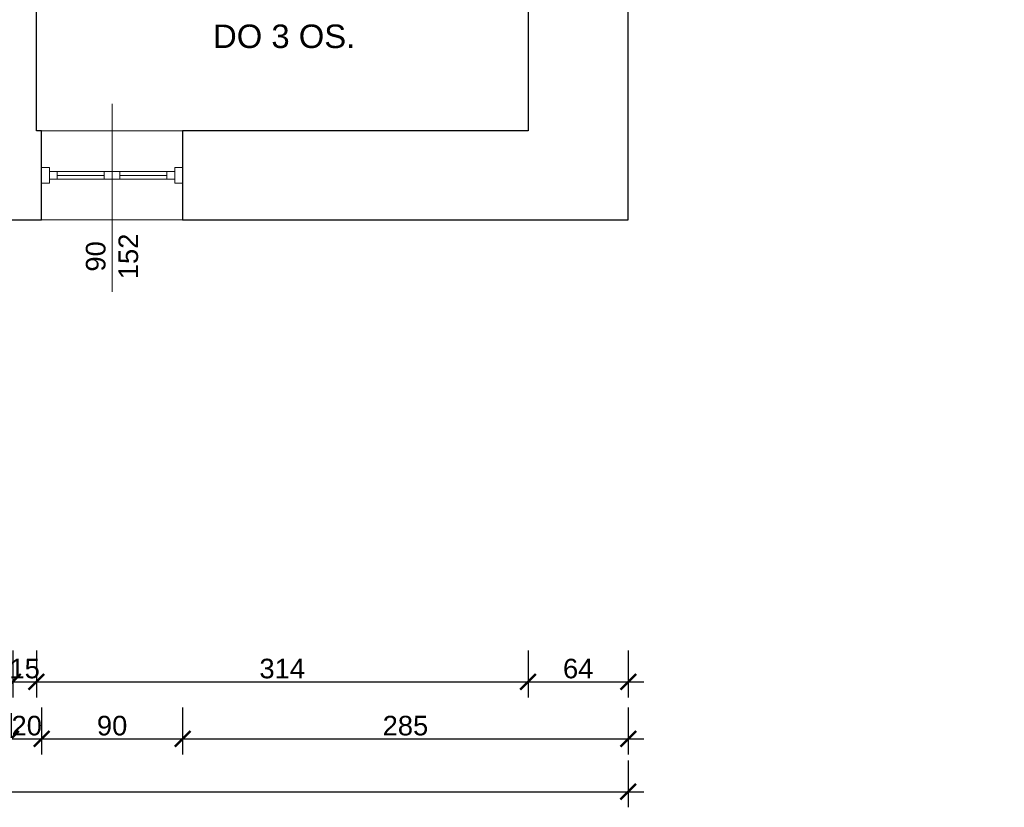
# Model space of a CAD drawing. Header units: millimetres. Extents: x 2709036 to 2756280, y 168165 to 192362.
# Tile 60 of 192: x 2716601 to 2717230, y 185385 to 185889. Entities that reach past the tile are written whole.
import ezdxf

# ---------------------------------------------------------------- set-up
doc = ezdxf.new("R2010")
doc.units = ezdxf.units.MM
doc.header["$MEASUREMENT"] = 0
doc.linetypes.add('HIDDEN2', pattern=[4.7625, 3.175, -1.5875])
for name, color, linetype, lineweight in [('__MAZ_EKSP_PROJ', 3, 'Continuous', 0), ('__MAZ_OPIS_STOLARKA', 7, 'Continuous', 0), ('__MAZ_SCHODY', 7, 'Continuous', 0), ('__MAZ_STOLARKA OKIENNA', 7, 'Continuous', 9), ('__MAZ_WYMIARY', 7, 'Continuous', 9), ('__MAZ_ŚCIANY ISTNIEJĄCE', 7, 'Continuous', 30)]:
    doc.layers.add(name, color=color, linetype=linetype, lineweight=lineweight)
doc.styles.add('Arial', font='arial.ttf')
doc.styles.add('Dimensions', font='arial.ttf')
doc.styles.get("Standard").update_dxf_attribs({"font": 'arial.ttf'})
doc.styles.add('styl1', font='arial.ttf')
doc.dimstyles.new('100', dxfattribs={"dimtxt": 10, "dimasz": 10, "dimexe": 18, "dimexo": 15, "dimgap": 9, "dimtad": 1, "dimdec": 1, "dimrnd": 0.5, "dimdsep": 46, "dimtxsty": 'Dimensions', "dimblk": 'ARCHTICK', "dimcen": 9, "dimdle": 10, "dimadec": 1, "dimazin": 2, "dimtfac": 1, "dimtdec": 4, "dimtofl": 0, "dimtmove": 2, "dimatfit": 3, "dimfxl": 1, "dimtolj": 1, "dimtzin": 0, "dimarcsym": 0})

# ---------------------------------------------------------------- blocks, each defined once
blk = doc.blocks.new('_ArchTick')
at = {"color": 0, "linetype": 'ByBlock', "const_width": 0.15}
blk.add_lwpolyline([(-0.5, -0.5), (0.5, 0.5)], dxfattribs=at)
blk = doc.blocks.new('*D155')
at = {"layer": '__MAZ_WYMIARY', "color": 0, "lineweight": -2}
for p, q in [((2714190.68, 185415.16), (2714190.68, 185385.16)), ((2716989.68, 185415.16), (2716989.68, 185385.16)), ((2714180.68, 185395.16), (2716999.68, 185395.16))]:
    blk.add_line(p, q, dxfattribs=at)
at = {"layer": 'Defpoints', "color": 0, "lineweight": 30}
for p in [(2714190.68, 185760.55), (2716989.68, 185760.55), (2716989.68, 185395.16)]:
    blk.add_point(p, dxfattribs=at)
at = {"layer": '__MAZ_WYMIARY', "color": 0, "lineweight": -2, "xscale": 10, "yscale": 10, "zscale": 10, "rotation": 180}
blk.add_blockref('_ArchTick', (2714190.68, 185395.16), dxfattribs=at)
at = {"layer": '__MAZ_WYMIARY', "color": 0, "lineweight": -2, "xscale": 10, "yscale": 10, "zscale": 10}
blk.add_blockref('_ArchTick', (2716989.68, 185395.16), dxfattribs=at)
at = {"layer": '__MAZ_WYMIARY', "color": 0, "lineweight": 5, "insert": (2715590.18, 185403.55), "char_height": 12.5, "attachment_point": 5, "style": 'Arial'}
blk.add_mtext('\\A1;2799', dxfattribs=at)
blk = doc.blocks.new('*D156')
at = {"layer": '__MAZ_WYMIARY', "color": 0, "lineweight": -2}
for p, q in [((2717342.01, 187064.55), (2717342.01, 185750.55)), ((2717322.01, 187054.55), (2717352.01, 187054.55)), ((2717322.01, 185760.55), (2717352.01, 185760.55))]:
    blk.add_line(p, q, dxfattribs=at)
at = {"layer": 'Defpoints', "color": 0, "lineweight": 30}
for p in [(2716989.68, 187054.55), (2716989.68, 185760.55), (2717342.01, 185760.55)]:
    blk.add_point(p, dxfattribs=at)
at = {"layer": '__MAZ_WYMIARY', "color": 0, "lineweight": -2, "xscale": 10, "yscale": 10, "zscale": 10}
for p, rotation in [((2717342.01, 187054.55), 90), ((2717342.01, 185760.55), 270)]:
    blk.add_blockref('_ArchTick', p, dxfattribs=dict(at, rotation=rotation))
at = {"layer": '__MAZ_WYMIARY', "color": 0, "lineweight": 5, "insert": (2717333.62, 186407.55), "char_height": 12.5, "attachment_point": 5, "rotation": 90, "style": 'Arial'}
blk.add_mtext('\\A1;1294', dxfattribs=at)
blk = doc.blocks.new('*D175')
at = {"layer": '__MAZ_WYMIARY', "color": 0, "lineweight": -2}
for p, q in [((2716401.68, 185485.39), (2716401.68, 185455.39)), ((2716596.68, 185485.39), (2716596.68, 185455.39)), ((2716391.68, 185465.39), (2716606.68, 185465.39))]:
    blk.add_line(p, q, dxfattribs=at)
at = {"layer": 'Defpoints', "color": 0, "lineweight": 30}
for p in [(2716401.68, 185817.55), (2716596.68, 185817.55), (2716596.68, 185465.39)]:
    blk.add_point(p, dxfattribs=at)
at = {"layer": '__MAZ_WYMIARY', "color": 0, "lineweight": -2, "xscale": 10, "yscale": 10, "zscale": 10, "rotation": 180}
blk.add_blockref('_ArchTick', (2716401.68, 185465.39), dxfattribs=at)
at = {"layer": '__MAZ_WYMIARY', "color": 0, "lineweight": -2, "xscale": 10, "yscale": 10, "zscale": 10}
blk.add_blockref('_ArchTick', (2716596.68, 185465.39), dxfattribs=at)
at = {"layer": '__MAZ_WYMIARY', "color": 0, "lineweight": 5, "insert": (2716499.18, 185473.78), "char_height": 12.5, "attachment_point": 5, "style": 'Arial'}
blk.add_mtext('\\A1;195', dxfattribs=at)
blk = doc.blocks.new('*D176')
at = {"layer": '__MAZ_WYMIARY', "color": 0, "lineweight": -2}
for p, q in [((2716596.68, 185485.39), (2716596.68, 185455.39)), ((2716611.68, 185485.39), (2716611.68, 185455.39)), ((2716586.68, 185465.39), (2716621.68, 185465.39))]:
    blk.add_line(p, q, dxfattribs=at)
at = {"layer": 'Defpoints', "color": 0, "lineweight": 30}
for p in [(2716596.68, 185817.55), (2716611.68, 185817.55), (2716611.68, 185465.39)]:
    blk.add_point(p, dxfattribs=at)
at = {"layer": '__MAZ_WYMIARY', "color": 0, "lineweight": -2, "xscale": 10, "yscale": 10, "zscale": 10, "rotation": 180}
blk.add_blockref('_ArchTick', (2716596.68, 185465.39), dxfattribs=at)
at = {"layer": '__MAZ_WYMIARY', "color": 0, "lineweight": -2, "xscale": 10, "yscale": 10, "zscale": 10}
blk.add_blockref('_ArchTick', (2716611.68, 185465.39), dxfattribs=at)
at = {"layer": '__MAZ_WYMIARY', "color": 0, "lineweight": 5, "insert": (2716604.18, 185473.78), "char_height": 12.5, "attachment_point": 5, "style": 'Arial'}
blk.add_mtext('\\A1;15', dxfattribs=at)
blk = doc.blocks.new('*D177')
at = {"layer": '__MAZ_WYMIARY', "color": 0, "lineweight": -2}
for p, q in [((2716611.68, 185485.39), (2716611.68, 185455.39)), ((2716925.68, 185485.39), (2716925.68, 185455.39)), ((2716601.68, 185465.39), (2716935.68, 185465.39))]:
    blk.add_line(p, q, dxfattribs=at)
at = {"layer": 'Defpoints', "color": 0, "lineweight": 30}
for p in [(2716611.68, 185817.55), (2716925.68, 185817.55), (2716925.68, 185465.39)]:
    blk.add_point(p, dxfattribs=at)
at = {"layer": '__MAZ_WYMIARY', "color": 0, "lineweight": -2, "xscale": 10, "yscale": 10, "zscale": 10, "rotation": 180}
blk.add_blockref('_ArchTick', (2716611.68, 185465.39), dxfattribs=at)
at = {"layer": '__MAZ_WYMIARY', "color": 0, "lineweight": -2, "xscale": 10, "yscale": 10, "zscale": 10}
blk.add_blockref('_ArchTick', (2716925.68, 185465.39), dxfattribs=at)
at = {"layer": '__MAZ_WYMIARY', "color": 0, "lineweight": 5, "insert": (2716768.68, 185473.78), "char_height": 12.5, "attachment_point": 5, "style": 'Arial'}
blk.add_mtext('\\A1;314', dxfattribs=at)
blk = doc.blocks.new('*D178')
at = {"layer": '__MAZ_WYMIARY', "color": 0, "lineweight": -2}
for p, q in [((2716925.68, 185485.39), (2716925.68, 185455.39)), ((2716989.68, 185485.39), (2716989.68, 185455.39)), ((2716915.68, 185465.39), (2716999.68, 185465.39))]:
    blk.add_line(p, q, dxfattribs=at)
at = {"layer": 'Defpoints', "color": 0, "lineweight": 30}
for p in [(2716925.68, 185817.55), (2716989.68, 185760.55), (2716989.68, 185465.39)]:
    blk.add_point(p, dxfattribs=at)
at = {"layer": '__MAZ_WYMIARY', "color": 0, "lineweight": -2, "xscale": 10, "yscale": 10, "zscale": 10, "rotation": 180}
blk.add_blockref('_ArchTick', (2716925.68, 185465.39), dxfattribs=at)
at = {"layer": '__MAZ_WYMIARY', "color": 0, "lineweight": -2, "xscale": 10, "yscale": 10, "zscale": 10}
blk.add_blockref('_ArchTick', (2716989.68, 185465.39), dxfattribs=at)
at = {"layer": '__MAZ_WYMIARY', "color": 0, "lineweight": 5, "insert": (2716957.68, 185473.78), "char_height": 12.5, "attachment_point": 5, "style": 'Arial'}
blk.add_mtext('\\A1;64', dxfattribs=at)
blk = doc.blocks.new('*D187')
at = {"layer": '__MAZ_WYMIARY', "color": 0, "lineweight": -2}
for p, q in [((2717263.32, 186105.55), (2717263.32, 185807.55)), ((2717243.32, 186095.55), (2717273.32, 186095.55)), ((2717243.32, 185817.55), (2717273.32, 185817.55))]:
    blk.add_line(p, q, dxfattribs=at)
at = {"layer": 'Defpoints', "color": 0, "lineweight": 30}
for p in [(2716890.81, 186095.55), (2716925.68, 185817.55), (2717263.32, 185817.55)]:
    blk.add_point(p, dxfattribs=at)
at = {"layer": '__MAZ_WYMIARY', "color": 0, "lineweight": -2, "xscale": 10, "yscale": 10, "zscale": 10}
for p, rotation in [((2717263.32, 186095.55), 90), ((2717263.32, 185817.55), 270)]:
    blk.add_blockref('_ArchTick', p, dxfattribs=dict(at, rotation=rotation))
at = {"layer": '__MAZ_WYMIARY', "color": 0, "lineweight": 5, "insert": (2717254.94, 185956.55), "char_height": 12.5, "attachment_point": 5, "rotation": 90, "style": 'Arial'}
blk.add_mtext('\\A1;278', dxfattribs=at)
blk = doc.blocks.new('*D188')
at = {"layer": '__MAZ_WYMIARY', "color": 0, "lineweight": -2}
for p, q in [((2717263.32, 185827.55), (2717263.32, 185750.55)), ((2717243.32, 185817.55), (2717273.32, 185817.55)), ((2717243.32, 185760.55), (2717273.32, 185760.55))]:
    blk.add_line(p, q, dxfattribs=at)
at = {"layer": 'Defpoints', "color": 0, "lineweight": 30}
for p in [(2716925.68, 185817.55), (2716989.68, 185760.55), (2717263.32, 185760.55)]:
    blk.add_point(p, dxfattribs=at)
at = {"layer": '__MAZ_WYMIARY', "color": 0, "lineweight": -2, "xscale": 10, "yscale": 10, "zscale": 10}
for p, rotation in [((2717263.32, 185817.55), 90), ((2717263.32, 185760.55), 270)]:
    blk.add_blockref('_ArchTick', p, dxfattribs=dict(at, rotation=rotation))
at = {"layer": '__MAZ_WYMIARY', "color": 0, "lineweight": 5, "insert": (2717254.96, 185789.05), "char_height": 12.5, "attachment_point": 5, "rotation": 90, "style": 'Arial'}
blk.add_mtext('\\A1;57', dxfattribs=at)
blk = doc.blocks.new('*D226')
at = {"layer": '__MAZ_WYMIARY', "color": 0, "lineweight": -2}
for p, q in [((2716505.53, 185448.92), (2716505.53, 185418.92)), ((2716595.53, 185448.92), (2716595.53, 185418.92)), ((2716495.53, 185428.92), (2716605.53, 185428.92))]:
    blk.add_line(p, q, dxfattribs=at)
at = {"layer": 'Defpoints', "color": 0, "lineweight": 30}
for p in [(2716505.53, 185760.55), (2716595.53, 185760.55), (2716595.53, 185428.92)]:
    blk.add_point(p, dxfattribs=at)
at = {"layer": '__MAZ_WYMIARY', "color": 0, "lineweight": -2, "xscale": 10, "yscale": 10, "zscale": 10, "rotation": 180}
blk.add_blockref('_ArchTick', (2716505.53, 185428.92), dxfattribs=at)
at = {"layer": '__MAZ_WYMIARY', "color": 0, "lineweight": -2, "xscale": 10, "yscale": 10, "zscale": 10}
blk.add_blockref('_ArchTick', (2716595.53, 185428.92), dxfattribs=at)
at = {"layer": '__MAZ_WYMIARY', "color": 0, "lineweight": 5, "insert": (2716550.53, 185437.3), "char_height": 12.5, "attachment_point": 5, "style": 'Arial'}
blk.add_mtext('\\A1;90', dxfattribs=at)
blk = doc.blocks.new('*D227')
at = {"layer": '__MAZ_WYMIARY', "color": 0, "lineweight": -2}
for p, q in [((2716595.53, 185448.92), (2716595.53, 185418.92)), ((2716615.06, 185448.92), (2716615.06, 185418.92)), ((2716585.53, 185428.92), (2716625.06, 185428.92))]:
    blk.add_line(p, q, dxfattribs=at)
at = {"layer": 'Defpoints', "color": 0, "lineweight": 30}
for p in [(2716595.53, 185760.55), (2716615.06, 185760.55), (2716615.06, 185428.92)]:
    blk.add_point(p, dxfattribs=at)
at = {"layer": '__MAZ_WYMIARY', "color": 0, "lineweight": -2, "xscale": 10, "yscale": 10, "zscale": 10, "rotation": 180}
blk.add_blockref('_ArchTick', (2716595.53, 185428.92), dxfattribs=at)
at = {"layer": '__MAZ_WYMIARY', "color": 0, "lineweight": -2, "xscale": 10, "yscale": 10, "zscale": 10}
blk.add_blockref('_ArchTick', (2716615.06, 185428.92), dxfattribs=at)
at = {"layer": '__MAZ_WYMIARY', "color": 0, "lineweight": 5, "insert": (2716605.53, 185437.3), "char_height": 12.5, "attachment_point": 5, "style": 'Arial'}
blk.add_mtext('\\A1;20', dxfattribs=at)
blk = doc.blocks.new('*D228')
at = {"layer": '__MAZ_WYMIARY', "color": 0, "lineweight": -2}
for p, q in [((2716615.06, 185448.92), (2716615.06, 185418.92)), ((2716705.06, 185448.92), (2716705.06, 185418.92)), ((2716605.06, 185428.92), (2716715.06, 185428.92))]:
    blk.add_line(p, q, dxfattribs=at)
at = {"layer": 'Defpoints', "color": 0, "lineweight": 30}
for p in [(2716615.06, 185760.55), (2716705.06, 185760.55), (2716705.06, 185428.92)]:
    blk.add_point(p, dxfattribs=at)
at = {"layer": '__MAZ_WYMIARY', "color": 0, "lineweight": -2, "xscale": 10, "yscale": 10, "zscale": 10, "rotation": 180}
blk.add_blockref('_ArchTick', (2716615.06, 185428.92), dxfattribs=at)
at = {"layer": '__MAZ_WYMIARY', "color": 0, "lineweight": -2, "xscale": 10, "yscale": 10, "zscale": 10}
blk.add_blockref('_ArchTick', (2716705.06, 185428.92), dxfattribs=at)
at = {"layer": '__MAZ_WYMIARY', "color": 0, "lineweight": 5, "insert": (2716660.06, 185437.3), "char_height": 12.5, "attachment_point": 5, "style": 'Arial'}
blk.add_mtext('\\A1;90', dxfattribs=at)
blk = doc.blocks.new('*D229')
at = {"layer": '__MAZ_WYMIARY', "color": 0, "lineweight": -2}
for p, q in [((2716705.06, 185448.92), (2716705.06, 185418.92)), ((2716989.68, 185448.92), (2716989.68, 185418.92)), ((2716695.06, 185428.92), (2716999.68, 185428.92))]:
    blk.add_line(p, q, dxfattribs=at)
at = {"layer": 'Defpoints', "color": 0, "lineweight": 30}
for p in [(2716705.06, 185760.49), (2716989.68, 185760.55), (2716989.68, 185428.92)]:
    blk.add_point(p, dxfattribs=at)
at = {"layer": '__MAZ_WYMIARY', "color": 0, "lineweight": -2, "xscale": 10, "yscale": 10, "zscale": 10, "rotation": 180}
blk.add_blockref('_ArchTick', (2716705.06, 185428.92), dxfattribs=at)
at = {"layer": '__MAZ_WYMIARY', "color": 0, "lineweight": -2, "xscale": 10, "yscale": 10, "zscale": 10}
blk.add_blockref('_ArchTick', (2716989.68, 185428.92), dxfattribs=at)
at = {"layer": '__MAZ_WYMIARY', "color": 0, "lineweight": 5, "insert": (2716847.37, 185437.3), "char_height": 12.5, "attachment_point": 5, "style": 'Arial'}
blk.add_mtext('\\A1;285', dxfattribs=at)
blk = doc.blocks.new('*D232')
at = {"layer": '__MAZ_WYMIARY', "color": 0, "lineweight": -2}
for p, q in [((2717301.14, 185750.55), (2717301.14, 186002.5)), ((2717281.14, 185992.5), (2717311.14, 185992.5)), ((2717281.14, 185760.55), (2717311.14, 185760.55))]:
    blk.add_line(p, q, dxfattribs=at)
at = {"layer": 'Defpoints', "color": 0, "lineweight": 30}
for p in [(2716989.68, 185992.5), (2717301.14, 185992.5), (2716989.68, 185760.55)]:
    blk.add_point(p, dxfattribs=at)
at = {"layer": '__MAZ_WYMIARY', "color": 0, "lineweight": -2, "xscale": 10, "yscale": 10, "zscale": 10}
for p, rotation in [((2717301.14, 185992.5), 90), ((2717301.14, 185760.55), 270)]:
    blk.add_blockref('_ArchTick', p, dxfattribs=dict(at, rotation=rotation))
at = {"layer": '__MAZ_WYMIARY', "color": 0, "lineweight": 5, "insert": (2717292.75, 185876.52), "char_height": 12.5, "attachment_point": 5, "rotation": 90, "style": 'Arial'}
blk.add_mtext('\\A1;232', dxfattribs=at)

msp = doc.modelspace()

# ---------------------------------------------------------------- linework, layer by layer
at = {"layer": '__MAZ_OPIS_STOLARKA', "color": 252}
msp.add_lwpolyline([(2716660.06, 185714.54), (2716660.06, 185834.76)], dxfattribs=at)
at = {"layer": '__MAZ_SCHODY', "color": 252, "linetype": 'HIDDEN2', "lineweight": 5}
for p, q in [((2716705.06, 185817.55), (2716615.06, 185817.55)), ((2716615.06, 185760.55), (2716705.06, 185760.55))]:
    msp.add_line(p, q, dxfattribs=at)
at = {"layer": '__MAZ_STOLARKA OKIENNA', "color": 252, "linetype": 'Continuous'}
for p, q in [((2716615.06, 185817.55), (2716705.06, 185817.55)), ((2716625.06, 185786.55), (2716625.06, 185791.55)), ((2716655.06, 185786.55), (2716655.06, 185791.55)), ((2716665.06, 185786.55), (2716665.06, 185791.55)), ((2716695.06, 185786.55), (2716695.06, 185791.55)), ((2716625.06, 185789.05), (2716655.06, 185789.05)), ((2716695.06, 185789.05), (2716665.06, 185789.05)), ((2716615.06, 185760.55), (2716705.06, 185760.55))]:
    msp.add_line(p, q, dxfattribs=at)
for points in [[(2716620.06, 185794.05), (2716615.06, 185794.05), (2716615.06, 185784.05), (2716620.06, 185784.05)], [(2716620.06, 185786.55), (2716620.06, 185791.55), (2716660.06, 185791.55), (2716660.06, 185786.55)], [(2716700.06, 185786.55), (2716700.06, 185791.55), (2716660.06, 185791.55), (2716660.06, 185786.55)], [(2716700.06, 185794.05), (2716705.06, 185794.05), (2716705.06, 185784.05), (2716700.06, 185784.05)]]:
    msp.add_lwpolyline(points, close=True, dxfattribs=at)
at = {"layer": '__MAZ_ŚCIANY ISTNIEJĄCE', "color": 252, "ltscale": 15}
for p, q in [((2716611.68, 185817.55), (2716611.68, 186095.55)), ((2716925.68, 185992.5), (2716925.68, 185817.55)), ((2716989.68, 185760.55), (2716989.68, 185992.5)), ((2716615.06, 185817.55), (2716611.68, 185817.55)), ((2716615.06, 185760.55), (2716615.06, 185817.55)), ((2716705.06, 185817.55), (2716705.06, 185760.55)), ((2716925.68, 185817.55), (2716705.06, 185817.55)), ((2716595.53, 185760.55), (2716615.06, 185760.55)), ((2716705.06, 185760.55), (2716989.68, 185760.55))]:
    msp.add_line(p, q, dxfattribs=at)

# ---------------------------------------------------------------- texts
at = {"layer": '__MAZ_EKSP_PROJ', "insert": (2716815.34, 185885.44), "char_height": 15, "attachment_point": 3}
msp.add_mtext_dynamic_manual_height_columns('DO 3 OS.', width=103.5635, gutter_width=12.5, heights=[61.2], dxfattribs=at)
at = {"layer": '__MAZ_OPIS_STOLARKA', "color": 252, "insert": (2716660.06, 185737.26), "char_height": 12.5, "width": 38.3096, "attachment_point": 5, "rotation": 90, "style": 'styl1'}
msp.add_mtext('90\\P152', dxfattribs=at)

# ---------------------------------------------------------------- dimensions: what is measured, and where the dimension line sits
at = {"layer": '__MAZ_WYMIARY', "color": 252, "lineweight": 5}
for base, p1, p2, picture, middle in [((2717342.01, 185760.55), (2716989.68, 187054.55), (2716989.68, 185760.55), '*D156', (2717333.62, 186407.55)), ((2717263.32, 185817.55), (2716890.81, 186095.55), (2716925.68, 185817.55), '*D187', (2717254.94, 185956.55)), ((2717301.14, 185992.5), (2716989.68, 185760.55), (2716989.68, 185992.5), '*D232', (2717292.75, 185876.52)), ((2717263.32, 185760.55), (2716925.68, 185817.55), (2716989.68, 185760.55), '*D188', (2717254.96, 185789.05))]:
    dim = msp.add_linear_dim(base=base, p1=p1, p2=p2, angle=90, dimstyle='100', override={"dimtxt": 12.5, "dimexe": 10, "dimgap": 2, "dimdec": 0, "dimtxsty": 'Arial', "dimtmove": 1, "dimfxl": 20, "dimfxlon": 1}, dxfattribs=at)
    dim.commit()
    dim.dimension.update_dxf_attribs({"geometry": picture, "text_midpoint": middle})
for base, p1, p2, picture, middle in [((2716596.68, 185465.39), (2716401.68, 185817.55), (2716596.68, 185817.55), '*D175', (2716499.18, 185473.78)), ((2716925.68, 185465.39), (2716611.68, 185817.55), (2716925.68, 185817.55), '*D177', (2716768.68, 185473.78)), ((2716989.68, 185465.39), (2716925.68, 185817.55), (2716989.68, 185760.55), '*D178', (2716957.68, 185473.78)), ((2716989.68, 185395.16), (2714190.68, 185760.55), (2716989.68, 185760.55), '*D155', (2715590.18, 185403.55)), ((2716595.53, 185428.92), (2716505.53, 185760.55), (2716595.53, 185760.55), '*D226', (2716550.53, 185437.3)), ((2716705.06, 185428.92), (2716615.06, 185760.55), (2716705.06, 185760.55), '*D228', (2716660.06, 185437.3)), ((2716989.68, 185428.92), (2716705.06, 185760.49), (2716989.68, 185760.55), '*D229', (2716847.37, 185437.3))]:
    dim = msp.add_linear_dim(base=base, p1=p1, p2=p2, dimstyle='100', override={"dimtxt": 12.5, "dimexe": 10, "dimgap": 2, "dimdec": 0, "dimtxsty": 'Arial', "dimtmove": 1, "dimfxl": 20, "dimfxlon": 1}, dxfattribs=at)
    dim.commit()
    dim.dimension.update_dxf_attribs({"geometry": picture, "text_midpoint": middle})
for base, p1, p2, picture, middle in [((2716611.68, 185465.39), (2716596.68, 185817.55), (2716611.68, 185817.55), '*D176', (2716604.18, 185465.39)), ((2716615.06, 185428.92), (2716595.53, 185760.55), (2716615.06, 185760.55), '*D227', (2716605.53, 185428.92))]:
    dim = msp.add_linear_dim(base=base, p1=p1, p2=p2, dimstyle='100', override={"dimtxt": 12.5, "dimexe": 10, "dimgap": 2, "dimdec": 0, "dimtxsty": 'Arial', "dimtmove": 1, "dimfxl": 20, "dimfxlon": 1}, dxfattribs=at)
    dim.commit()
    dim.dimension.update_dxf_attribs({"geometry": picture, "text_midpoint": middle, "dimtype": 160})

doc.saveas('drawing.dxf')
